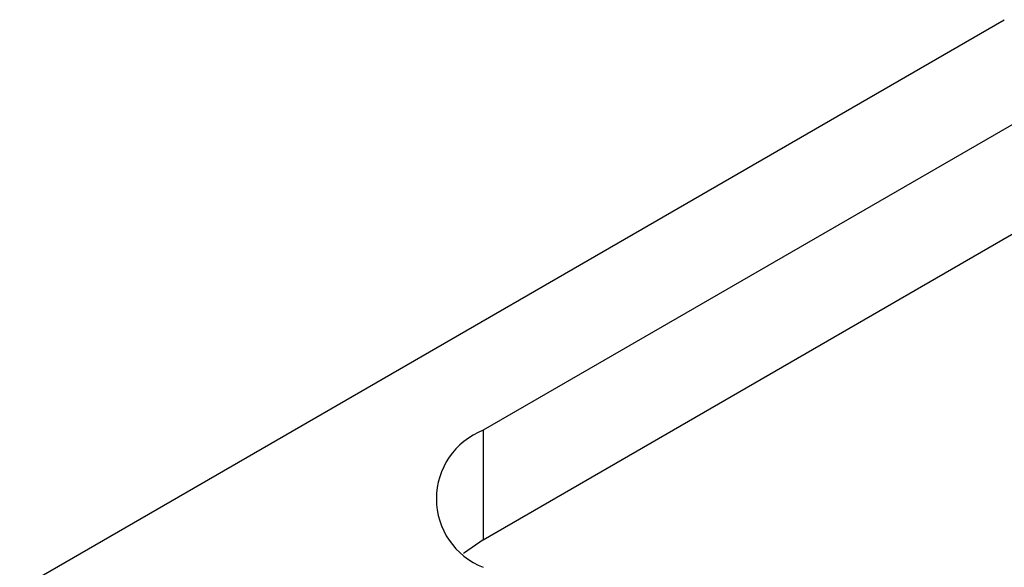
# Model space of a CAD drawing. Header units: millimetres. Extents: x 1643 to 1853, y 2203 to 2490.
# Tile 42 of 54: x 1769 to 1784, y 2385 to 2393. Entities that reach past the tile are written whole.
import ezdxf

# ---------------------------------------------------------------- set-up
doc = ezdxf.new("R2010")
doc.units = ezdxf.units.MM

msp = doc.modelspace()

# ---------------------------------------------------------------- linework, layer by layer
at = {"linetype": 'Continuous', "lineweight": 25}
for p, q in [((1768.98382, 2384.75332), (1783.65629, 2393.22356)), ((1783.86001, 2391.70989), (1775.89091, 2387.10943)), ((1775.89091, 2385.47635), (1783.86001, 2390.07681)), ((1775.89091, 2387.10943), (1775.89091, 2385.47635))]:
    msp.add_line(p, q, dxfattribs=at)
at = {"linetype": 'Continuous', "lineweight": 25, "flags": 128}
msp.add_lwpolyline([(1775.89091, 2385.47635), (1775.6108, 2385.28364), (1775.59729, 2385.27238)], dxfattribs=at)
at = {"linetype": 'Continuous', "lineweight": 25}
msp.add_arc((1776.28905, 2386.08892), 1.09542, 111.312552, 248.687448, dxfattribs=at)

doc.saveas('drawing.dxf')
